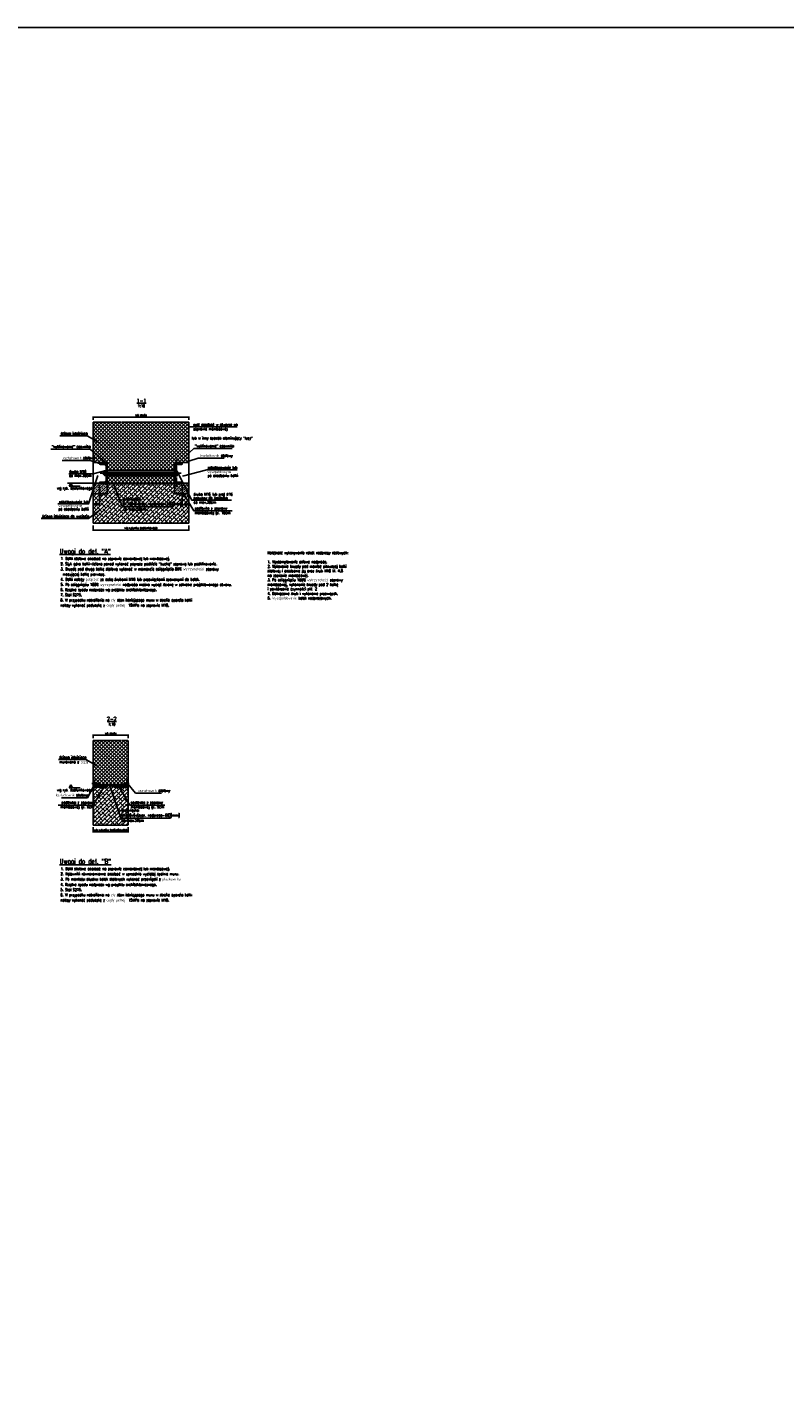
# Model space of a CAD drawing. Header units: millimetres. Extents: x 136919 to 160325, y -19528 to -8134.
# Tile 13 of 22: x 144946 to 145642, y -12429 to -11166. Entities that reach past the tile are written whole.
import ezdxf
from ezdxf.enums import TextEntityAlignment as Align

# ---------------------------------------------------------------- set-up
doc = ezdxf.new("R2010")
doc.units = ezdxf.units.MM
doc.header["$LTSCALE"] = 0.1
doc.linetypes.add('CENTER2', pattern=[28.575, 19.05, -3.175, 3.175, -3.175])
doc.linetypes.add('HIDDEN', pattern=[9.525, 6.35, -3.175])
for name, color, linetype in [('tkd_hacz', 5, 'Continuous'), ('tkd_mur0', 2, 'Continuous'), ('tkd_opis', 7, 'Continuous'), ('tkd_opisy_pomoce', 140, 'Continuous'), ('tkd_przerywane', 8, 'HIDDEN'), ('tkd_solid', 253, 'Continuous'), ('tkd_stal_osie', 12, 'CENTER2'), ('tkd_stal_przekrój', 3, 'Continuous'), ('tkd_stal_widok', 2, 'Continuous'), ('tkd_szlichta', 8, 'Continuous'), ('tkd_txt020', 6, 'Continuous'), ('tkd_txt025', 7, 'Continuous'), ('tkd_txt035', 2, 'Continuous'), ('tkd_wym', 1, 'Continuous'), ('tkd_ściana', 2, 'Continuous'), ('tkd_śruby', 155, 'Continuous')]:
    doc.layers.add(name, color=color, linetype=linetype)
doc.styles.add('TKD_1TXT', font='simplex.shx', dxfattribs={"width": 0.75, "height": 0.25})
doc.styles.add('tkd_1txt020', font='simplex.shx', dxfattribs={"width": 0.75, "height": 5})
doc.styles.add('tkd_1txt025', font='simplex.shx', dxfattribs={"width": 0.75, "height": 6.25})
doc.styles.add('tkd_2txt035', font='romand.shx', dxfattribs={"width": 0.75, "height": 8.75})
doc.styles.add('tkd_txt0', font='simplex.shx', dxfattribs={"width": 0.75})
doc.styles.add('TXT25', font='simplex.shx', dxfattribs={"width": 0.8})
doc.dimstyles.new('tkd_1-10cm[cm]', dxfattribs={"dimtxt": 2, "dimasz": 0.5, "dimexe": 0, "dimexo": 2, "dimgap": 0.3, "dimtad": 1, "dimdec": 1, "dimrnd": 0.5, "dimtxsty": 'tkd_txt0', "dimblk": 'tkd_dim_arrow', "dimblk1": 'tkd_dim_arrow', "dimblk2": 'tkd_dim_arrow', "dimcen": 2.5, "dimclrd": 1, "dimclrt": 7, "dimadec": 0, "dimazin": 0, "dimtfac": 1, "dimtdec": 1, "dimtix": 1, "dimtmove": 1, "dimatfit": 3, "dimfxl": 50, "dimfxlon": 1, "dimtvp": 0.02, "dimarcsym": 0})

# ---------------------------------------------------------------- blocks, each defined once
blk = doc.blocks.new('tkd_dim_arrow')
for p, q in [((-1, 0), (1, 0)), ((0, -1), (0, 1))]:
    blk.add_line(p, q)
at = {"const_width": 0.2}
blk.add_lwpolyline([(-0.9, -0.9), (0.9, 0.9)], dxfattribs=at)
blk = doc.blocks.new('*D2585')
at = {"layer": 'DEFPOINTS', "color": 0, "ltscale": 2, "transparency": 16777216}
for p in [(145005.9, -11584.7), (145011.9, -11584.7), (145011.9, -11604.6)]:
    blk.add_point(p, dxfattribs=at)
at = {"layer": 'tkd_wym', "color": 0, "lineweight": -2, "ltscale": 2, "transparency": 16777216}
for p, q in [((145005.9, -11586.7), (145005.9, -11604.6)), ((145011.9, -11586.7), (145011.9, -11604.6))]:
    blk.add_line(p, q, dxfattribs=at)
at = {"layer": 'tkd_wym', "color": 1, "lineweight": -2, "ltscale": 2, "transparency": 16777216}
blk.add_line((145006.4, -11604.6), (145011.4, -11604.6), dxfattribs=at)
at = {"layer": 'tkd_wym', "color": 1, "lineweight": -2, "ltscale": 2, "transparency": 16777216, "xscale": 0.5, "yscale": 0.5, "zscale": 0.5, "rotation": 180}
blk.add_blockref('tkd_dim_arrow', (145005.9, -11604.6), dxfattribs=at)
at = {"layer": 'tkd_wym', "color": 1, "lineweight": -2, "ltscale": 2, "transparency": 16777216, "xscale": 0.5, "yscale": 0.5, "zscale": 0.5}
blk.add_blockref('tkd_dim_arrow', (145011.9, -11604.6), dxfattribs=at)
at = {"layer": 'tkd_wym', "color": 7, "ltscale": 2, "transparency": 16777216, "insert": (145008.9, -11603.3), "char_height": 2, "attachment_point": 5, "style": 'tkd_txt0'}
blk.add_mtext('6', dxfattribs=at)
blk = doc.blocks.new('*D2586')
at = {"layer": 'DEFPOINTS', "color": 0, "ltscale": 2, "transparency": 16777216}
for p in [(145087.9, -11584.7), (145093.9, -11584.7), (145093.9, -11604.6)]:
    blk.add_point(p, dxfattribs=at)
at = {"layer": 'tkd_wym', "color": 0, "lineweight": -2, "ltscale": 2, "transparency": 16777216}
for p, q in [((145087.9, -11586.7), (145087.9, -11604.6)), ((145093.9, -11586.7), (145093.9, -11604.6))]:
    blk.add_line(p, q, dxfattribs=at)
at = {"layer": 'tkd_wym', "color": 1, "lineweight": -2, "ltscale": 2, "transparency": 16777216}
blk.add_line((145088.4, -11604.6), (145093.4, -11604.6), dxfattribs=at)
at = {"layer": 'tkd_wym', "color": 1, "lineweight": -2, "ltscale": 2, "transparency": 16777216, "xscale": 0.5, "yscale": 0.5, "zscale": 0.5, "rotation": 180}
blk.add_blockref('tkd_dim_arrow', (145087.9, -11604.6), dxfattribs=at)
at = {"layer": 'tkd_wym', "color": 1, "lineweight": -2, "ltscale": 2, "transparency": 16777216, "xscale": 0.5, "yscale": 0.5, "zscale": 0.5}
blk.add_blockref('tkd_dim_arrow', (145093.9, -11604.6), dxfattribs=at)
at = {"layer": 'tkd_wym', "color": 7, "ltscale": 2, "transparency": 16777216, "insert": (145090.9, -11603.3), "char_height": 2, "attachment_point": 5, "style": 'tkd_txt0'}
blk.add_mtext('6', dxfattribs=at)
blk = doc.blocks.new('*D2587')
at = {"layer": 'DEFPOINTS', "color": 0, "ltscale": 2, "transparency": 16777216}
for p in [(145005.9, -11621.7), (145093.9, -11621.7), (145093.9, -11627.9)]:
    blk.add_point(p, dxfattribs=at)
at = {"layer": 'tkd_wym', "color": 0, "lineweight": -2, "ltscale": 2, "transparency": 16777216}
for p, q in [((145005.9, -11623.7), (145005.9, -11627.9)), ((145093.9, -11623.7), (145093.9, -11627.9))]:
    blk.add_line(p, q, dxfattribs=at)
at = {"layer": 'tkd_wym', "color": 1, "lineweight": -2, "ltscale": 2, "transparency": 16777216}
blk.add_line((145006.4, -11627.9), (145093.4, -11627.9), dxfattribs=at)
at = {"layer": 'tkd_wym', "color": 1, "lineweight": -2, "ltscale": 2, "transparency": 16777216, "xscale": 0.5, "yscale": 0.5, "zscale": 0.5, "rotation": 180}
blk.add_blockref('tkd_dim_arrow', (145005.9, -11627.9), dxfattribs=at)
at = {"layer": 'tkd_wym', "color": 1, "lineweight": -2, "ltscale": 2, "transparency": 16777216, "xscale": 0.5, "yscale": 0.5, "zscale": 0.5}
blk.add_blockref('tkd_dim_arrow', (145093.9, -11627.9), dxfattribs=at)
at = {"layer": 'tkd_wym', "color": 7, "ltscale": 2, "transparency": 16777216, "insert": (145049.9, -11626.3), "char_height": 2, "attachment_point": 5, "style": 'tkd_txt0'}
blk.add_mtext('wg rysunku szalunkowego', dxfattribs=at)
blk = doc.blocks.new('*D2588')
at = {"layer": 'DEFPOINTS', "color": 0, "ltscale": 2, "transparency": 16777216}
for p in [(145005.9, -11528.7), (145093.9, -11524), (145093.9, -11528.7)]:
    blk.add_point(p, dxfattribs=at)
at = {"layer": 'tkd_wym', "color": 0, "lineweight": -2, "ltscale": 2, "transparency": 16777216}
for p, q in [((145005.9, -11526.7), (145005.9, -11524)), ((145093.9, -11526.7), (145093.9, -11524))]:
    blk.add_line(p, q, dxfattribs=at)
at = {"layer": 'tkd_wym', "color": 1, "lineweight": -2, "ltscale": 2, "transparency": 16777216}
blk.add_line((145006.4, -11524), (145093.4, -11524), dxfattribs=at)
at = {"layer": 'tkd_wym', "color": 1, "lineweight": -2, "ltscale": 2, "transparency": 16777216, "xscale": 0.5, "yscale": 0.5, "zscale": 0.5, "rotation": 180}
blk.add_blockref('tkd_dim_arrow', (145005.9, -11524), dxfattribs=at)
at = {"layer": 'tkd_wym', "color": 1, "lineweight": -2, "ltscale": 2, "transparency": 16777216, "xscale": 0.5, "yscale": 0.5, "zscale": 0.5}
blk.add_blockref('tkd_dim_arrow', (145093.9, -11524), dxfattribs=at)
at = {"layer": 'tkd_wym', "color": 7, "ltscale": 2, "transparency": 16777216, "insert": (145049.9, -11522.4), "char_height": 2, "attachment_point": 5, "style": 'tkd_txt0'}
blk.add_mtext('wg rzutu', dxfattribs=at)
blk = doc.blocks.new('tkd_kota1')
blk.add_hatch(color=256).paths.add_polyline_path([(0, 0), (0.16, 0.28), (-0.16, 0.28)])
for p, q in [((0.85, 0.28), (-0.16, 0.28)), ((0, 0), (-0.16, 0.28)), ((0.16, 0.28), (0, 0))]:
    blk.add_line(p, q)
at = {"color": 7, "style": 'TXT25', "width": 0.8}
blk.add_attdef('%%P10.00', text='', height=0.25, dxfattribs=at).set_placement((0.35, 0.46), align=Align.MIDDLE_CENTER)
blk = doc.blocks.new('tkd_opis_035')
at = {"color": 2, "style": 'TKD_1TXT', "width": 0.75}
blk.add_attdef('NAZWA', text='', height=0.35, dxfattribs=at).set_placement((0.01, 0.07), align=Align.CENTER)
at = {"color": 7, "style": 'TKD_1TXT', "width": 0.75}
for tag, p in [('UWAGA1', (0.01, -0.37)), ('UWAGA2', (0.01, -0.73)), ('UWAGA3', (0.01, -1.07))]:
    blk.add_attdef(tag, text='', height=0.25, dxfattribs=at).set_placement(p, align=Align.CENTER)
blk = doc.blocks.new('*D2592')
at = {"layer": 'DEFPOINTS', "color": 0, "ltscale": 2, "transparency": 16777216}
for p in [(145005.9, -11899.3), (145038.2, -11899.3), (145038.2, -11905.6)]:
    blk.add_point(p, dxfattribs=at)
at = {"layer": 'tkd_wym', "color": 0, "lineweight": -2, "ltscale": 2, "transparency": 16777216}
for p, q in [((145005.9, -11901.3), (145005.9, -11905.6)), ((145038.2, -11901.3), (145038.2, -11905.6))]:
    blk.add_line(p, q, dxfattribs=at)
at = {"layer": 'tkd_wym', "color": 1, "lineweight": -2, "ltscale": 2, "transparency": 16777216}
blk.add_line((145006.4, -11905.6), (145037.7, -11905.6), dxfattribs=at)
at = {"layer": 'tkd_wym', "color": 1, "lineweight": -2, "ltscale": 2, "transparency": 16777216, "xscale": 0.5, "yscale": 0.5, "zscale": 0.5, "rotation": 180}
blk.add_blockref('tkd_dim_arrow', (145005.9, -11905.6), dxfattribs=at)
at = {"layer": 'tkd_wym', "color": 1, "lineweight": -2, "ltscale": 2, "transparency": 16777216, "xscale": 0.5, "yscale": 0.5, "zscale": 0.5}
blk.add_blockref('tkd_dim_arrow', (145038.2, -11905.6), dxfattribs=at)
at = {"layer": 'tkd_wym', "color": 7, "ltscale": 2, "transparency": 16777216, "insert": (145022, -11903.9), "char_height": 2, "attachment_point": 5, "style": 'tkd_txt0'}
blk.add_mtext('wg rysunku szalunkowego', dxfattribs=at)
blk = doc.blocks.new('*D2593')
at = {"layer": 'DEFPOINTS', "color": 0, "ltscale": 2, "transparency": 16777216}
for p in [(145038.2, -11816.7), (145005.9, -11821.4), (145038.2, -11821.4)]:
    blk.add_point(p, dxfattribs=at)
at = {"layer": 'tkd_wym', "color": 0, "lineweight": -2, "ltscale": 2, "transparency": 16777216}
for p, q in [((145005.9, -11819.4), (145005.9, -11816.7)), ((145038.2, -11819.4), (145038.2, -11816.7))]:
    blk.add_line(p, q, dxfattribs=at)
at = {"layer": 'tkd_wym', "color": 1, "lineweight": -2, "ltscale": 2, "transparency": 16777216}
blk.add_line((145006.4, -11816.7), (145037.7, -11816.7), dxfattribs=at)
at = {"layer": 'tkd_wym', "color": 1, "lineweight": -2, "ltscale": 2, "transparency": 16777216, "xscale": 0.5, "yscale": 0.5, "zscale": 0.5, "rotation": 180}
blk.add_blockref('tkd_dim_arrow', (145005.9, -11816.7), dxfattribs=at)
at = {"layer": 'tkd_wym', "color": 1, "lineweight": -2, "ltscale": 2, "transparency": 16777216, "xscale": 0.5, "yscale": 0.5, "zscale": 0.5}
blk.add_blockref('tkd_dim_arrow', (145038.2, -11816.7), dxfattribs=at)
at = {"layer": 'tkd_wym', "color": 7, "ltscale": 2, "transparency": 16777216, "insert": (145022, -11815.1), "char_height": 2, "attachment_point": 5, "style": 'tkd_txt0'}
blk.add_mtext('wg rzutu', dxfattribs=at)

msp = doc.modelspace()

# ---------------------------------------------------------------- hatches: boundary and pattern name
at = {"layer": 'tkd_hacz', "ltscale": 2}
h = msp.add_hatch(dxfattribs=at)
h.set_pattern_fill('ANSI37', color=256, scale=0.75, style=0)
h.set_pattern_definition([(45, (140579.806, -7422.7478), (-1.683798, 1.683798), []), (135, (140579.806, -7422.7478), (-1.683798, -1.683798), [])])
h.paths.add_polyline_path([(145053.39, -11573.32), (145093.86, -11533.15), (145093.86, -11528.73), (145005.86, -11528.73), (145005.86, -11555.8), (145017.35, -11565.83), (145018.86, -11565.83), (145018.86, -11566.72), (145018.86, -11573.32)])
h.paths.add_polyline_path([(145005.86, -11555.8), (145005.86, -11560.13), (145005.86, -11564.82), (145009.03, -11565.83), (145017.35, -11565.83)], flags=17)
h.paths.add_polyline_path([(145053.39, -11573.32), (145080.86, -11573.32), (145080.86, -11566.72), (145080.86, -11565.83), (145084.41, -11565.83), (145093.86, -11557.26), (145093.86, -11533.15)], flags=17)
h.paths.add_polyline_path([(145084.41, -11565.83), (145093.86, -11565.83), (145093.86, -11557.26)], flags=16)
h.paths.add_polyline_path([(145009.03, -11565.83), (145005.86, -11564.82), (145005.86, -11565.83)], flags=16)
h.paths.add_polyline_path([(145018.86, -11578.12), (145018.86, -11584.72), (145080.86, -11584.72), (145080.86, -11578.12)])
at = {"layer": 'tkd_hacz'}
h = msp.add_hatch(dxfattribs=at)
h.set_pattern_fill('ANSI33', color=256, scale=0.5, style=0)
h.set_pattern_definition([(45, (-146827.485, -53553.5908), (-2.24506403, 2.24506403), []), (45, (-146825.24, -53553.5908), (-2.24506403, 2.24506403), [1.5875, -0.79375])])
h.paths.add_polyline_path([(145018.86, -11585.32), (145011.86, -11585.32), (145011.86, -11584.72), (145008.01, -11584.72), (145005.86, -11591.28), (145005.86, -11594.72), (145018.86, -11594.72)])
h.paths.add_polyline_path([(144972.11, -11592.05), (145005.93, -11592.05), (145005.93, -11587.47), (144972.11, -11587.47)], flags=9)
h.paths.add_polyline_path([(145005.86, -11584.72), (145005.86, -11591.28), (145008.01, -11584.72)])
h.paths.add_polyline_path([(145080.86, -11594.72), (145092.21, -11594.72), (145087.37, -11585.32), (145080.86, -11585.32)])
h.paths.add_polyline_path([(145093.86, -11584.72), (145087.86, -11584.72), (145087.86, -11585.32), (145087.37, -11585.32), (145092.21, -11594.72), (145093.86, -11594.72)])
at = {"layer": 'tkd_hacz', "ltscale": 2}
h = msp.add_hatch(dxfattribs=at)
h.set_pattern_fill('ANSI37', color=256, scale=0.75, style=0)
h.paths.add_polyline_path([(145038.15, -11862.36), (145038.15, -11821.36), (145005.86, -11821.36), (145005.86, -11862.36)])
at = {"layer": 'tkd_solid', "ltscale": 2}
for points in [[(145080.86, -11573.32), (145018.86, -11573.32), (145018.86, -11574.92), (145080.86, -11574.92)], [(145080.86, -11576.52), (145018.86, -11576.52), (145018.86, -11578.12), (145080.86, -11578.12)]]:
    msp.add_hatch(color=256, dxfattribs=at).paths.add_polyline_path(points)
at = {"layer": 'tkd_szlichta'}
h = msp.add_hatch(dxfattribs=at)
h.set_pattern_fill('ANSI38', color=256, scale=0.8, style=0)
h.set_pattern_definition([(45, (140337.143, -7422.7478), (-1.7960512, 1.7960512), []), (135, (140337.143, -7422.7478), (-5.3881537, 1.7960512), [6.35, -3.81])])
h.paths.add_polyline_path([(145005.86, -11621.71), (145093.86, -11621.71), (145093.86, -11597.92), (145092.21, -11594.72), (145080.86, -11594.72), (145080.86, -11585.32), (145018.86, -11585.32), (145018.86, -11594.72), (145005.86, -11594.72)])
h.paths.add_polyline_path([(145009.83, -11601.83), (145007.9, -11601.83), (145007.9, -11604.83), (145009.83, -11604.83)], flags=24)
h.paths.add_polyline_path([(145091.83, -11601.83), (145089.9, -11601.83), (145089.9, -11604.83), (145091.83, -11604.83)], flags=24)
h.paths.add_polyline_path([(145032.84, -11602.28), (145048.97, -11602.28), (145048.97, -11601.2), (145032.84, -11601.2)], flags=24)
h.paths.add_polyline_path([(145048.97, -11602.28), (145032.84, -11602.28), (145032.84, -11601.2), (145032.72, -11601.2), (145032.72, -11606.91), (145033.05, -11606.91), (145033.05, -11606.81), (145053.22, -11606.81), (145053.22, -11606.91), (145084.71, -11606.91), (145084.71, -11601.2), (145048.97, -11601.2)], flags=24)
h.paths.add_polyline_path([(145032.84, -11601.2), (145048.97, -11601.2), (145048.97, -11597.28), (145032.84, -11597.28)], flags=24)
h.paths.add_polyline_path([(145033.05, -11606.81), (145033.05, -11606.91), (145053.22, -11606.91), (145053.22, -11606.81)], flags=24)
h.paths.add_polyline_path([(145053.22, -11606.91), (145033.05, -11606.91), (145033.05, -11610.56), (145053.22, -11610.56)], flags=24)
h.paths.add_polyline_path([(145092.21, -11594.72), (145093.86, -11597.92), (145093.86, -11594.72)])
h = msp.add_hatch(dxfattribs=at)
h.set_pattern_fill('ANSI38', color=256, scale=0.8, style=0)
h.paths.add_polyline_path([(145021.35, -11862.96), (145018.86, -11862.96), (145018.86, -11864.36), (145015.96, -11864.36), (145006.14, -11880.87), (145005.86, -11880.87), (145005.86, -11899.34), (145038.15, -11899.34), (145038.15, -11892.92), (145031.34, -11892.92)])
h.paths.add_polyline_path([(145031.34, -11892.92), (145038.15, -11892.92), (145038.15, -11878.47), (145029.76, -11864.36), (145025.15, -11864.36), (145025.15, -11862.96), (145021.35, -11862.96)], flags=16)
h.paths.add_polyline_path([(145038.15, -11878.47), (145038.15, -11864.36), (145029.76, -11864.36)], flags=0)
h.paths.add_polyline_path([(145015.96, -11864.36), (145006.06, -11864.36), (145005.86, -11864.72), (145005.86, -11880.87), (145006.14, -11880.87)], flags=17)
h.paths.add_polyline_path([(145031.52, -11896.87), (145051.7, -11896.87), (145051.7, -11893.12), (145031.52, -11893.12)], flags=9)
h.paths.add_polyline_path([(145031.31, -11888.59), (145047.44, -11888.59), (145047.44, -11883.59), (145031.31, -11883.59)], flags=9)
h.paths.add_polyline_path([(145031.19, -11893.22), (145083.19, -11893.22), (145083.19, -11887.5), (145031.19, -11887.5)], flags=9)

# ---------------------------------------------------------------- linework, layer by layer
at = {"layer": 'DEFPOINTS'}
msp.add_line((145005.86, -11584.72, 0), (144982.27, -11584.72, 0), dxfattribs=at)
at = {"layer": 'tkd_mur0', "elevation": 0}
for points in [[(145018.86, -11584.72), (145018.86, -11594.72), (145005.86, -11594.72)], [(145080.86, -11584.72), (145080.86, -11594.72), (145093.86, -11594.72)], [(145018.86, -11862.96), (145018.86, -11864.36), (145005.86, -11864.36)], [(145025.15, -11862.96), (145025.15, -11864.36), (145038.15, -11864.36)]]:
    msp.add_lwpolyline(points, dxfattribs=at)
at = {"layer": 'tkd_mur0'}
for points in [[(145005.91, -11857.31, -0.5205671), (145006.36, -11857.52, -0.5205671), (145006.36, -11857.52, -0.5205671), (145006.7, -11857.9, -0.5205671), (145006.7, -11857.9, -0.5205671), (145006.76, -11858.43, -0.5205671), (145006.76, -11858.43, -0.5205671), (145006.76, -11858.94, -0.5205671), (145006.76, -11858.94, -0.5205671), (145006.76, -11859.45, -0.5205671), (145006.76, -11859.45, -0.5205671), (145006.76, -11859.98, -0.5205671), (145006.76, -11859.98, -0.5205671), (145006.8, -11860.49, -0.5205671), (145006.8, -11860.49, -0.5205671), (145006.99, -11860.97, -0.5205671), (145006.99, -11860.97, -0.5205671), (145007.38, -11861.27, -0.5205671), (145007.38, -11861.27, -0.5205671), (145007.88, -11861.4, -0.5205671), (145007.88, -11861.4, -0.5205671), (145008.41, -11861.46, -0.5205671), (145008.41, -11861.46, -0.5205671), (145008.92, -11861.48, -0.5205671), (145008.92, -11861.48, -0.5205671), (145009.43, -11861.53, -0.5205671), (145009.43, -11861.53, -0.5205671), (145009.98, -11861.61, -0.5205671), (145009.98, -11861.61, -0.5205671), (145010.49, -11861.74, -0.5205671), (145010.49, -11861.74, -0.6830529), (145010.91, -11862.36, -0.5205671), (145010.91, -11862.36)], [(145038.11, -11857.31, 0.5205671), (145037.66, -11857.52, 0.5205671), (145037.66, -11857.52, 0.5205671), (145037.31, -11857.9, 0.5205671), (145037.31, -11857.9, 0.5205671), (145037.26, -11858.43, 0.5205671), (145037.26, -11858.43, 0.5205671), (145037.26, -11858.94, 0.5205671), (145037.26, -11858.94, 0.5205671), (145037.26, -11859.45, 0.5205671), (145037.26, -11859.45, 0.5205671), (145037.26, -11859.98, 0.5205671), (145037.26, -11859.98, 0.5205671), (145037.22, -11860.49, 0.5205671), (145037.22, -11860.49, 0.5205671), (145037.03, -11860.97, 0.5205671), (145037.03, -11860.97, 0.5205671), (145036.63, -11861.27, 0.5205671), (145036.63, -11861.27, 0.5205671), (145036.14, -11861.4, 0.5205671), (145036.14, -11861.4, 0.5205671), (145035.61, -11861.46, 0.5205671), (145035.61, -11861.46, 0.5205671), (145035.1, -11861.48, 0.5205671), (145035.1, -11861.48, 0.5205671), (145034.59, -11861.53, 0.5205671), (145034.59, -11861.53, 0.5205671), (145034.04, -11861.61, 0.5205671), (145034.04, -11861.61, 0.5205671), (145033.52, -11861.74, 0.5205671), (145033.52, -11861.74, 0.6830529), (145033.11, -11862.36, 0.5205671), (145033.11, -11862.36)]]:
    msp.add_lwpolyline(points, format="xyb", dxfattribs=at)
at = {"layer": 'tkd_opisy_pomoce', "elevation": 0}
for points in [[(144975.31, -11541.24), (145000.63, -11541.24), (145011.7, -11547.63)], [(145138.39, -11533.15), (145093.86, -11533.15), (145053.39, -11573.32)], [(144967.06, -11553.55), (145003.28, -11553.55), (145017.35, -11565.83)], [(145133.78, -11552.94), (145098.64, -11552.94), (145084.41, -11565.83)], [(144977.44, -11564.01), (145003.28, -11564.01), (145011.86, -11566.72)], [(145126.39, -11561.83), (145102.53, -11561.83), (145093.86, -11564.44)], [(144973.5, -11603.9), (145001.74, -11603.9), (145010.28, -11577.76)], [(144983.73, -11576.16), (145005.86, -11576.16), (145018.84, -11572.72)], [(145133.25, -11600.52), (145096.81, -11600.52), (145083.84, -11575.32)], [(145138.48, -11572.63), (145110.58, -11572.63), (145088.1, -11578.23)], [(145024.79, -11585.32), (145032.87, -11606.61), (145078.5, -11606.61)], [(145133.78, -11610.28), (145098.64, -11610.28), (145088.56, -11593.33)], [(144958.21, -11617.44), (145001.8, -11617.44), (145012.88, -11608.89)], [(144976.8, -11874.09), (145000.67, -11874.09), (145007.69, -11861.42)], [(145068.92, -11870.03), (145045.06, -11870.03), (145038.03, -11861.42)]]:
    msp.add_lwpolyline(points, dxfattribs=at)
at = {"layer": 'tkd_opisy_pomoce'}
for points in [[(144974.09, -11838.95), (144999.41, -11838.95), (145010.48, -11845.35)], [(144973.88, -11880.87), (145006.14, -11880.87), (145016.22, -11863.91)], [(145021.15, -11862.36), (145031.34, -11892.92), (145076.97, -11892.92)], [(145071.85, -11880.87), (145039.58, -11880.87), (145029.5, -11863.91)]]:
    msp.add_lwpolyline(points, dxfattribs=at)
at = {"layer": 'tkd_przerywane'}
for p, q in [((145005.86, -11528.73, 0), (145093.86, -11528.73, 0)), ((145005.86, -11621.71, 0), (145093.86, -11621.71, 0)), ((145005.86, -11821.36, 0), (145038.15, -11821.36, 0)), ((145005.86, -11899.34, 0), (145038.15, -11899.34, 0))]:
    msp.add_line(p, q, dxfattribs=at)
at = {"layer": 'tkd_solid', "ltscale": 2}
for p, q in [((145011.86, -11584.72, 0), (145005.86, -11584.72, 0)), ((145087.86, -11584.72, 0), (145093.86, -11584.72, 0))]:
    msp.add_line(p, q, dxfattribs=at)
at = {"layer": 'tkd_stal_osie', "ltscale": 2}
for p, q in [((145082.78, -11563.12, 0), (145082.78, -11588.32, 0)), ((145079.46, -11575.72, 0), (145086.88, -11575.72, 0))]:
    msp.add_line(p, q, dxfattribs=at)
at = {"layer": 'tkd_stal_osie'}
for p, q in [((145084.46, -11575.72, 0), (145012.34, -11575.72, 0)), ((145007.17, -11863.36, 0), (145007.17, -11857.36, 0)), ((145036.84, -11863.36, 0), (145036.84, -11857.36, 0)), ((145004.86, -11861.05, 0), (145010.86, -11861.05, 0)), ((145039.15, -11861.05, 0), (145033.15, -11861.05, 0))]:
    msp.add_line(p, q, dxfattribs=at)
at = {"layer": 'tkd_stal_przekrój', "ltscale": 2, "elevation": 0}
for points in [[(145018.86, -11566.72), (145011.86, -11566.72), (145011.86, -11567.03, 0.3910206), (145012.37, -11567.58), (145017.05, -11567.95, -0.3911047), (145018.06, -11569.05), (145018.06, -11582.39, -0.3910206), (145017.05, -11583.49), (145012.37, -11583.86, 0.3911047), (145011.86, -11584.41), (145011.86, -11584.72), (145018.86, -11584.72)], [(145080.86, -11566.72), (145087.86, -11566.72), (145087.86, -11567.03, -0.3910206), (145087.36, -11567.58), (145082.67, -11567.95, 0.3911047), (145081.66, -11569.05), (145081.66, -11582.39, 0.3910206), (145082.67, -11583.49), (145087.36, -11583.86, -0.3911047), (145087.86, -11584.41), (145087.86, -11584.72), (145080.86, -11584.72)]]:
    msp.add_lwpolyline(points, format="xyb", close=True, dxfattribs=at)
at = {"layer": 'tkd_stal_przekrój', "elevation": 0}
for points in [[(145005.86, -11857.36), (145005.86, -11862.36), (145010.86, -11862.36), (145010.86, -11862.35, 0.4142136), (145010.57, -11862.06), (145006.86, -11862.06, -0.4142136), (145006.16, -11861.36), (145006.16, -11857.65, 0.4142136), (145005.87, -11857.36)], [(145038.15, -11857.36), (145038.15, -11862.36), (145033.15, -11862.36), (145033.15, -11862.35, -0.4142136), (145033.44, -11862.06), (145037.15, -11862.06, 0.4142136), (145037.85, -11861.36), (145037.85, -11857.65, -0.4142136), (145038.14, -11857.36)]]:
    msp.add_lwpolyline(points, format="xyb", close=True, dxfattribs=at)
at = {"layer": 'tkd_stal_widok', "ltscale": 1.4, "elevation": 0}
for points in [[(145011.86, -11585.32), (145087.86, -11585.32), (145087.86, -11584.72), (145011.86, -11584.72)], [(145005.86, -11862.96), (145038.15, -11862.96), (145038.15, -11862.36), (145005.86, -11862.36)]]:
    msp.add_lwpolyline(points, close=True, dxfattribs=at)
at = {"layer": 'tkd_wym'}
msp.add_lwpolyline([(144120.98, -11165.7), (147421.33, -11165.7), (147421.33, -13691.4), (144120.98, -13691.4)], close=True, dxfattribs=at)
at = {"layer": 'tkd_ściana', "color": 3}
for p, q in [((145005.86, -11528.73, 0), (145005.86, -11560.13, 0)), ((145018.86, -11565.83, 0), (145005.86, -11565.83, 0)), ((145018.86, -11566.72, 0), (145018.86, -11565.83, 0)), ((145080.86, -11565.83, 0), (145093.86, -11565.83, 0)), ((145080.86, -11566.72, 0), (145080.86, -11565.83, 0)), ((145022.86, -11584.72, 0), (145076.86, -11584.72, 0)), ((145005.86, -11821.36, 0), (145005.86, -11837.76, 0)), ((145022.86, -11862.36, 0), (145021.15, -11862.36, 0))]:
    msp.add_line(p, q, dxfattribs=at)
at = {"layer": 'tkd_ściana'}
for p, q in [((145005.86, -11528.73, 0), (145005.86, -11584.72, 0)), ((145093.86, -11528.73, 0), (145093.86, -11584.72, 0)), ((145005.86, -11584.72, 0), (145005.86, -11621.71, 0)), ((145093.86, -11584.72, 0), (145093.86, -11621.71, 0)), ((145005.86, -11821.36, 0), (145005.86, -11862.36, 0)), ((145038.15, -11821.36, 0), (145038.15, -11862.36, 0)), ((145005.86, -11862.36, 0), (145005.86, -11899.34, 0)), ((145038.15, -11862.36, 0), (145038.15, -11899.34, 0))]:
    msp.add_line(p, q, dxfattribs=at)
at = {"layer": 'tkd_śruby'}
for p, q in [((145015.27, -11574.92, 0), (145015.27, -11576.52, 0)), ((145015.27, -11574.92, 0), (145016.46, -11574.92, 0)), ((145015.27, -11576.52, 0), (145016.46, -11576.52, 0)), ((145080.84, -11573.32, 0), (145018.86, -11573.32, 0)), ((145080.86, -11574.92, 0), (145018.86, -11574.92, 0)), ((145080.86, -11576.52, 0), (145018.86, -11576.52, 0)), ((145080.84, -11578.12, 0), (145018.86, -11578.12, 0)), ((145081.66, -11574.92, 0), (145081.64, -11574.92, 0)), ((145081.66, -11576.52, 0), (145081.64, -11576.52, 0)), ((145084.46, -11574.92, 0), (145083.27, -11574.92, 0)), ((145084.46, -11576.52, 0), (145083.27, -11576.52, 0)), ((145084.46, -11574.92, 0), (145084.46, -11576.52, 0))]:
    msp.add_line(p, q, dxfattribs=at)
at = {"layer": 'tkd_śruby', "elevation": 0}
for points in [[(145016.46, -11573.52), (145018.09, -11573.52), (145018.09, -11577.92), (145016.46, -11577.92)], [(145083.27, -11573.52), (145081.64, -11573.52), (145081.64, -11577.92), (145083.27, -11577.92)]]:
    msp.add_lwpolyline(points, close=True, dxfattribs=at)

# ---------------------------------------------------------------- block references
at = {"layer": 'tkd_opis'}
ref = msp.add_blockref('tkd_opis_035', (145050.49, -11511.36, 0), dxfattribs=dict(at, xscale=-10, yscale=10, zscale=10))
ref.add_attrib('NAZWA', '%%u1-1', dxfattribs={"layer": '0', "color": 2, "height": 3.5, "style": 'TKD_1TXT', "width": 0.75}).set_placement((145050.36, -11510.63, 0), align=Align.CENTER)
ref.add_attrib('UWAGA1', '1:10', dxfattribs={"layer": '0', "color": 7, "height": 2.5, "style": 'TKD_1TXT', "width": 0.75}).set_placement((145050.36, -11515.07, 0), align=Align.CENTER)
ref = msp.add_blockref('tkd_opis_035', (145023.23, -11803.99, 0), dxfattribs=dict(at, xscale=-10, yscale=10, zscale=10))
ref.add_attrib('NAZWA', '%%u2-2', dxfattribs={"layer": '0', "color": 2, "height": 3.5, "style": 'TKD_1TXT', "width": 0.75}).set_placement((145023.1, -11803.27, 0), align=Align.CENTER)
ref.add_attrib('UWAGA1', '1:10', dxfattribs={"layer": '0', "color": 7, "height": 2.5, "style": 'TKD_1TXT', "width": 0.75}).set_placement((145023.1, -11807.7, 0), align=Align.CENTER)
at = {"layer": 'tkd_wym', "ltscale": 2}
ref = msp.add_blockref('tkd_kota1', (144985.56, -11584.72, 0), dxfattribs=dict(at, xscale=-10, yscale=10, zscale=10, rotation=180))
ref.add_attrib('%%P10.00', 'wg rys. szalunkowego', dxfattribs={"layer": '0', "color": 7, "height": 2.5, "style": 'TXT25', "width": 0.8}).set_placement((144989.02, -11589.34, 0), align=Align.MIDDLE_CENTER)
ref = msp.add_blockref('tkd_kota1', (144985.56, -11862.36, 0), dxfattribs=dict(at, xscale=-10, yscale=10, zscale=10, rotation=180))
ref.add_attrib('%%P10.00', 'wg rys. szalunkowego', dxfattribs={"layer": '0', "color": 7, "height": 2.5, "style": 'TXT25', "width": 0.8}).set_placement((144989.02, -11866.98, 0), align=Align.MIDDLE_CENTER)

# ---------------------------------------------------------------- texts
at = {"layer": 'tkd_txt020', "style": 'tkd_1txt020', "width": 0.75}
for s, p in [('przewiązka', (145033.67, -11600.61, 0)), ('bl.100x6x(szer. nadproża-60)[mm]', (145033.67, -11605.13, 0)), ('co max.50cm', (145033.67, -11609.94, 0)), ('1. Belki stalowe osadzać na zaprawie cementowej lub montażowej.', (144976.05, -11655.47, 0)), ('3. Bruzdę pod drugą belkę stalową wykonać w momencie osiągnięcia 80% wytrzymałości zaprawy  ', (144976.05, -11665, 0)), ('2. Styk góra belki-ściana ponad wykonać poprzez podbicie "suchą" zaprawą lub podklinowanie.', (144976.05, -11660.23, 0)), ('mocującej belkę pierwszą.', (144977.93, -11669.76, 0)), ('6. Rzędne spodu nadproża wg projektu architektonicznego.', (144975.88, -11684.05, 0)), ('4. Belki należy połączyć ze sobą śrubami M16 lub przewiązkami spawanymi do belek.', (144976.05, -11674.52, 0)), ('5. Po osiągnięziu 100%%% wytrzymałości nadproża można wyciąć ścianę w zakresie projektowanego otworu.', (144976.05, -11679.29, 0)), ('8. W przypadku natrafienia na zły stan istniejącego muru w strefie oparcia belki ', (144975.88, -11693.56, 0)), ('7. Stal S275.', (144975.88, -11688.82, 0)), ('należy wykonać poduszkę z cegły pełnej  15MPa na zaprawie M10.', (144975.88, -11698.33, 0)), ('co max.50cm', (145032.14, -11896.24)), ('przewiązka', (145032.14, -11886.92)), ('bl.100x6x(szer. nadproża-60)[mm]', (145032.14, -11891.43)), ('2. Kątowniki równoramienne osadzać w uprzednio wyciętej spoinie muru.', (144976.05, -11945.42, 0)), ('1. Belki stalowe osadzać na zaprawie cementowej lub montażowej.', (144976.05, -11940.66, 0)), ('4. Rzędne spodu nadproża wg projektu architektonicznego.', (144975.88, -11955.2, 0)), ('5. Stal S275.', (144975.88, -11959.97, 0)), ('3. Po montażu obydwu belek stalowych wykonać przewiązki z płaskownika.  ', (144976.05, -11950.19, 0)), ('6. W przypadku natrafienia na zły stan istniejącego muru w strefie oparcia belki ', (144975.88, -11964.71, 0)), ('należy wykonać poduszkę z cegły pełnej  15MPa na zaprawie M10.', (144975.88, -11969.48, 0))]:
    msp.add_text(s, height=2.5, dxfattribs=at).set_placement(p)
at = {"layer": 'tkd_txt025', "color": 6, "ltscale": 2, "style": 'tkd_1txt025', "width": 0.75}
for s, p in [('pręt osadzać w otworze na', (145098.11, -11532.24, 0)), ('ściana istniejąca', (144976.11, -11540.32, 0)), ('lub w inny sposób eleminujący "luzy"', (145096.76, -11544.57, 0)), ('zaprawie montażowej', (145098.03, -11536.14, 0)), ('"wyklinowanie" ceownika', (144967.81, -11552.36, 0)), ('"wyklinowanie" ceownika', (145099.54, -11551.75, 0)), ('kształtownik stalowy', (144977.92, -11562.82, 0)), ('kształtownik stalowy', (145104.68, -11560.64, 0)), ('co max.30cm', (144983.92, -11579.01, 0)), ('śruba M16 ', (144984.07, -11575.47, 0)), ('wyszpałdowanie', (145111.13, -11575.51, 0)), ('zabetonowanie lub', (145111.21, -11571.69, 0)), ('po osadzeniu belki', (145111.35, -11579.01, 0)), ('wyszpałdowanie', (144974.1, -11606.62, 0)), ('zabetonowanie lub', (144974.35, -11603.26, 0)), (' spawany do środnika', (145096.82, -11599.61, 0)), ('co max.30cm', (145098.41, -11603.62, 0)), ('śruba M16 lub pręt %%C16', (145098.41, -11596.31, 0)), ('ściana istniejąca do wycięcia', (144959.02, -11616.52, 0)), ('po osadzeniu belki', (144974.07, -11609.83, 0)), ('podlewka z zaprawy', (145099.54, -11609.1, 0)), ('montażowej gr. 10cm', (145099.54, -11613.22, 0)), ('murowana z cegły', (144974.89, -11842.44)), ('ściana istniejąca', (144974.89, -11838.04)), ('kształtownik stalowy', (144971.6, -11872.95, 0)), ('kształtownik stalowy', (145047.21, -11868.84, 0)), ('montażowej gr. 5cm', (144976.05, -11883.81)), ('podlewka z zaprawy', (144976.85, -11879.68)), ('podlewka z zaprawy', (145040.48, -11879.68)), ('montażowej gr. 5cm', (145040.48, -11883.81))]:
    msp.add_text(s, height=2.5, dxfattribs=at).set_placement(p)
at = {"layer": 'tkd_txt025', "insert": (145166.34, -11647.54, 0), "char_height": 2.5, "width": 72.8375, "attachment_point": 1, "style": 'tkd_1txt025'}
msp.add_mtext('Kolejność wykonywania robót nadproży stalowych:\\P\\pxi-20,l30,t30;\\P\\pi0,l0,t0;1. Wystemplowanie osiowe nadproża.\\P2. Wykonanie bruzdy pod montaż pierwszej belki stalowej i osadzenie jej oraz śrub M16 kl. 4.8 \\Pna zaprawie montażowej.\\P3. Po osiągnięciu 100% wytrzymałości zaprawy montażowej, wykonanie bruzdy pod 2 belkę\\Pi powtórzenie czynności pkt. 2.\\P4. Dokręcenie śrub i wykonanie przewiązek.\\P5. Wyszpałdowanie belek nadprożowych.', dxfattribs=at)
at = {"layer": 'tkd_txt035', "style": 'tkd_2txt035', "width": 0.75}
for s, p in [('%%UUwagi do det. "A"', (144975.17, -11649.65, 0)), ('%%UUwagi do det. "B"', (144975.17, -11934.85, 0))]:
    msp.add_text(s, height=4.375, dxfattribs=at).set_placement(p)

# ---------------------------------------------------------------- dimensions: what is measured, and where the dimension line sits
at = {"layer": 'tkd_wym', "ltscale": 2}
for base, p1, p2, text, picture, middle in [((145093.86, -11524.05, 0), (145005.86, -11528.73, 0), (145093.86, -11528.73, 0), 'wg rzutu', '*D2588', (145049.86, -11522.42, 0)), ((145093.86, -11627.93, 0), (145005.86, -11621.71, 0), (145093.86, -11621.71, 0), 'wg rysunku szalunkowego', '*D2587', (145049.86, -11626.29, 0)), ((145038.15, -11816.68, 0), (145005.86, -11821.36, 0), (145038.15, -11821.36, 0), 'wg rzutu', '*D2593', (145022.01, -11815.05, 0)), ((145038.15, -11905.56, 0), (145005.86, -11899.34, 0), (145038.15, -11899.34, 0), 'wg rysunku szalunkowego', '*D2592', (145022.01, -11903.93, 0))]:
    dim = msp.add_linear_dim(base=base, p1=p1, p2=p2, text=text, dimstyle='tkd_1-10cm[cm]', dxfattribs=at)
    dim.commit()
    dim.dimension.update_dxf_attribs({"geometry": picture, "text_midpoint": middle})
for base, p1, p2, picture, middle in [((145011.86, -11604.63, 0), (145005.86, -11584.72, 0), (145011.86, -11584.72, 0), '*D2585', (145008.86, -11604.63, 0)), ((145093.86, -11604.63, 0), (145087.86, -11584.72, 0), (145093.86, -11584.72, 0), '*D2586', (145090.86, -11604.63, 0))]:
    dim = msp.add_linear_dim(base=base, p1=p1, p2=p2, dimstyle='tkd_1-10cm[cm]', dxfattribs=at)
    dim.commit()
    dim.dimension.update_dxf_attribs({"geometry": picture, "text_midpoint": middle, "dimtype": 160})

doc.saveas('drawing.dxf')
